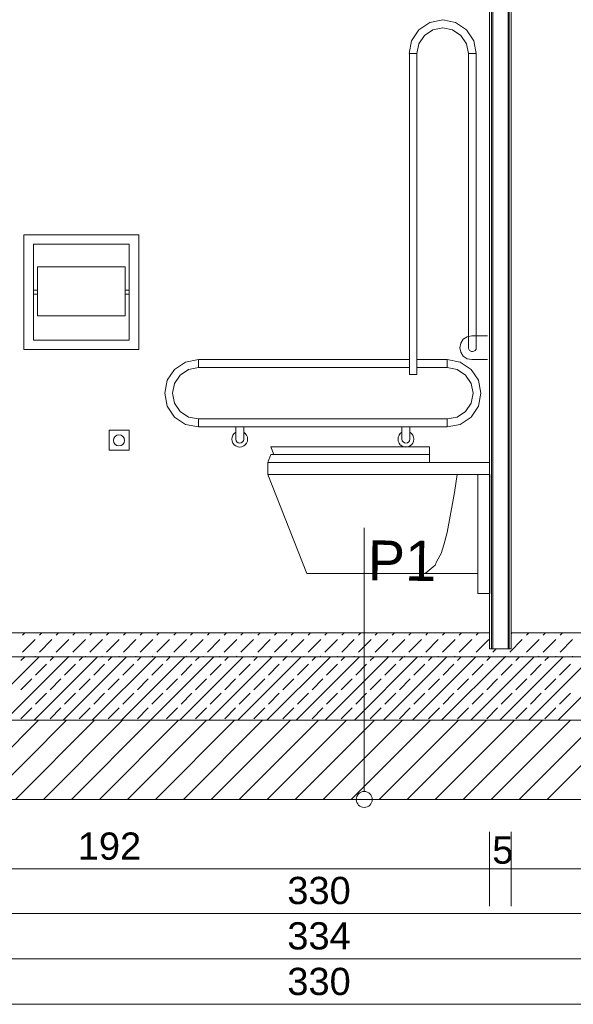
# Model space of a CAD drawing. Header units: metres. Extents: x 5507784 to 5508297, y 5948658 to 5948992.
# Tile 33 of 98: x 5507983.47 to 5507984.84, y 5948933.05 to 5948935.49. Entities that reach past the tile are written whole.
import ezdxf

# ---------------------------------------------------------------- set-up
doc = ezdxf.new("R2010")
doc.units = ezdxf.units.M
doc.layers.add('PDF__HELP_SO', color=7, linetype='CONTINUOUS', true_color=0xaaaaaa)
doc.layers.add('PDF_Konstrukcja - Ściany zew_Nr_pióra__107', color=7, linetype='CONTINUOUS', true_color=0xbfbfbf)
for name, color, linetype in [('PDF_Text', 5, 'CONTINUOUS'), ('PDF_Wymiarowanie - Ogólne', 5, 'CONTINUOUS'), ('PDF_ZWYKŁA_Nr_Pióra__1', 7, 'CONTINUOUS')]:
    doc.layers.add(name, color=color, linetype=linetype)
doc.styles.add('PDF Arial', font='arial.ttf')

msp = doc.modelspace()

# ---------------------------------------------------------------- linework, layer by layer
at = {"layer": 'PDF__HELP_SO', "lineweight": 13}
msp.add_lwpolyline([(5507984.6016, 5948935.4067), (5507984.6016, 5948934.6763, -0.414), (5507984.5918, 5948934.6665, -0.41475), (5507984.582, 5948934.6764), (5507984.582, 5948935.4067), (5507984.5827, 5948935.4067), (5507984.5848, 5948935.4067), (5507984.588, 5948935.4067), (5507984.5918, 5948935.4067), (5507984.5956, 5948935.4067), (5507984.5987, 5948935.4067), (5507984.6009, 5948935.4067), (5507984.6016, 5948935.4067), (5507984.5953, 5948935.4387), (5507984.5771, 5948935.4658), (5507984.55, 5948935.484), (5507984.518, 5948935.4903), (5507984.486, 5948935.484), (5507984.4588, 5948935.4658), (5507984.4407, 5948935.4387), (5507984.4343, 5948935.4067), (5507984.4351, 5948935.4067), (5507984.4351, 5948934.6094), (5507984.454, 5948934.6094), (5507984.454, 5948935.4067)], format="xyb", dxfattribs=at)
for points in [[(5507984.582, 5948935.4067), (5507984.5771, 5948935.4312), (5507984.5632, 5948935.4519), (5507984.5424, 5948935.4658), (5507984.518, 5948935.4707), (5507984.4935, 5948935.4658), (5507984.4727, 5948935.4519), (5507984.4589, 5948935.4312), (5507984.454, 5948935.4067), (5507984.4532, 5948935.4067), (5507984.4511, 5948935.4067), (5507984.4479, 5948935.4067), (5507984.4442, 5948935.4067), (5507984.4404, 5948935.4067), (5507984.4372, 5948935.4067), (5507984.4351, 5948935.4067)], [(5507983.5103, 5948934.819), (5507983.5005, 5948934.819)], [(5507983.5103, 5948934.8092), (5507983.5005, 5948934.8092)], [(5507983.7386, 5948934.819), (5507983.7288, 5948934.819)], [(5507983.7386, 5948934.8092), (5507983.7288, 5948934.8092)], [(5507984.6295, 5948934.7059), (5507984.5901, 5948934.7059), (5507984.5788, 5948934.7036), (5507984.5692, 5948934.6972), (5507984.5628, 5948934.6876), (5507984.5606, 5948934.6763), (5507984.5628, 5948934.665), (5507984.5692, 5948934.6555), (5507984.5788, 5948934.649), (5507984.5901, 5948934.6468), (5507984.6295, 5948934.6468)], [(5507984.4351, 5948934.6271), (5507983.9104, 5948934.6271), (5507983.9104, 5948934.6279), (5507983.9104, 5948934.63), (5507983.9104, 5948934.6332), (5507983.9104, 5948934.637), (5507983.9104, 5948934.6407), (5507983.9104, 5948934.6439), (5507983.9104, 5948934.646), (5507983.9104, 5948934.6468), (5507983.8784, 5948934.6404), (5507983.8513, 5948934.6223), (5507983.8331, 5948934.5952), (5507983.8268, 5948934.5631), (5507983.8331, 5948934.5311), (5507983.8513, 5948934.504), (5507983.8784, 5948934.4859), (5507983.9104, 5948934.4795), (5507983.9104, 5948934.4802), (5507983.9104, 5948934.4824), (5507983.9104, 5948934.4856), (5507983.9104, 5948934.4893), (5507983.9104, 5948934.4931), (5507983.9104, 5948934.4963), (5507983.9104, 5948934.4984), (5507983.9104, 5948934.4992), (5507983.8859, 5948934.504), (5507983.8652, 5948934.5179), (5507983.8513, 5948934.5386), (5507983.8464, 5948934.5631), (5507983.8513, 5948934.5876), (5507983.8652, 5948934.6084), (5507983.8859, 5948934.6222), (5507983.9104, 5948934.6271)], [(5507984.454, 5948934.6468), (5507984.5294, 5948934.6468), (5507984.5614, 5948934.6404), (5507984.5885, 5948934.6223), (5507984.6067, 5948934.5952), (5507984.613, 5948934.5631), (5507984.6067, 5948934.5311), (5507984.5885, 5948934.504), (5507984.5614, 5948934.4859), (5507984.5294, 5948934.4795), (5507983.9104, 5948934.4795)], [(5507984.4351, 5948934.6468), (5507983.9104, 5948934.6468)], [(5507984.5294, 5948934.6468), (5507984.5294, 5948934.646), (5507984.5294, 5948934.6439), (5507984.5294, 5948934.6407), (5507984.5294, 5948934.637), (5507984.5294, 5948934.6332), (5507984.5294, 5948934.63), (5507984.5294, 5948934.6279), (5507984.5294, 5948934.6271), (5507984.5539, 5948934.6222), (5507984.5746, 5948934.6084), (5507984.5885, 5948934.5876), (5507984.5934, 5948934.5631), (5507984.5885, 5948934.5386), (5507984.5746, 5948934.5179), (5507984.5539, 5948934.504), (5507984.5294, 5948934.4992), (5507984.5294, 5948934.4984), (5507984.5294, 5948934.4963), (5507984.5294, 5948934.4931), (5507984.5294, 5948934.4893), (5507984.5294, 5948934.4856), (5507984.5294, 5948934.4824), (5507984.5294, 5948934.4802), (5507984.5294, 5948934.4795)], [(5507984.5294, 5948934.6271), (5507984.454, 5948934.6271)], [(5507984.5294, 5948934.4992), (5507983.9104, 5948934.4992)], [(5507984.0034, 5948934.4661), (5507983.9993, 5948934.463), (5507983.9962, 5948934.4589), (5507983.9942, 5948934.4542), (5507983.9936, 5948934.4491), (5507983.9942, 5948934.444), (5507983.9962, 5948934.4393), (5507983.9993, 5948934.4352), (5507984.0034, 5948934.4321), (5507984.0082, 5948934.4301), (5507984.0133, 5948934.4294), (5507984.0184, 5948934.4301), (5507984.0231, 5948934.4321), (5507984.0272, 5948934.4352), (5507984.0303, 5948934.4393), (5507984.0323, 5948934.444), (5507984.0329, 5948934.4491), (5507984.0323, 5948934.4542), (5507984.0303, 5948934.4589), (5507984.0272, 5948934.463), (5507984.0231, 5948934.4661)], [(5507984.0034, 5948934.4795), (5507984.0034, 5948934.4635), (5507984.0034, 5948934.4528), (5507984.0034, 5948934.4491), (5507984.0042, 5948934.4453), (5507984.0063, 5948934.4421), (5507984.0095, 5948934.44), (5507984.0133, 5948934.4393), (5507984.017, 5948934.44), (5507984.0202, 5948934.4421), (5507984.0223, 5948934.4453), (5507984.0231, 5948934.4491), (5507984.0231, 5948934.4528), (5507984.0231, 5948934.4635), (5507984.0231, 5948934.4795)], [(5507984.4364, 5948934.4661), (5507984.4405, 5948934.463), (5507984.4436, 5948934.4589), (5507984.4456, 5948934.4542), (5507984.4462, 5948934.4491), (5507984.4456, 5948934.444), (5507984.4436, 5948934.4393), (5507984.4405, 5948934.4352), (5507984.4364, 5948934.4321), (5507984.4316, 5948934.4301), (5507984.4265, 5948934.4294), (5507984.4214, 5948934.4301), (5507984.4167, 5948934.4321), (5507984.4126, 5948934.4352), (5507984.4095, 5948934.4393), (5507984.4075, 5948934.444), (5507984.4069, 5948934.4491), (5507984.4075, 5948934.4542), (5507984.4095, 5948934.4589), (5507984.4126, 5948934.463), (5507984.4167, 5948934.4661)], [(5507984.4364, 5948934.4795), (5507984.4364, 5948934.4635), (5507984.4364, 5948934.4528), (5507984.4364, 5948934.4491), (5507984.4356, 5948934.4453), (5507984.4335, 5948934.4421), (5507984.4303, 5948934.44), (5507984.4265, 5948934.4393), (5507984.4228, 5948934.44), (5507984.4196, 5948934.4421), (5507984.4174, 5948934.4453), (5507984.4167, 5948934.4491), (5507984.4167, 5948934.4528), (5507984.4167, 5948934.4635), (5507984.4167, 5948934.4795)], [(5507984.6344, 5948934.3614), (5507984.6344, 5948934.3909), (5507984.3326, 5948934.3909), (5507984.2916, 5948934.3909), (5507984.2507, 5948934.3909), (5507984.2109, 5948934.3909), (5507984.1729, 5948934.3909), (5507984.136, 5948934.3909), (5507984.1074, 5948934.3909), (5507984.0894, 5948934.3909), (5507984.0832, 5948934.3909), (5507984.091, 5948934.4106), (5507984.0969, 5948934.4106), (5507984.1141, 5948934.4106), (5507984.1412, 5948934.4106), (5507984.1763, 5948934.4106), (5507984.2133, 5948934.4106), (5507984.2521, 5948934.4106), (5507984.2918, 5948934.4106), (5507984.3318, 5948934.4106), (5507984.3736, 5948934.4106), (5507984.4143, 5948934.4106), (5507984.4534, 5948934.4106), (5507984.4854, 5948934.4106), (5507984.4854, 5948934.3909)], [(5507984.4854, 5948934.4106), (5507984.4854, 5948934.4303), (5507984.4534, 5948934.4303), (5507984.4143, 5948934.4303), (5507984.3736, 5948934.4303), (5507984.3318, 5948934.4303), (5507984.2918, 5948934.4303), (5507984.2521, 5948934.4303), (5507984.2133, 5948934.4303), (5507984.1763, 5948934.4303), (5507984.1412, 5948934.4303), (5507984.1141, 5948934.4303), (5507984.0969, 5948934.4303), (5507984.091, 5948934.4303), (5507984.0979, 5948934.4106)], [(5507984.6055, 5948934.1153), (5507984.4741, 5948934.1153), (5507984.4578, 5948934.1153), (5507984.413, 5948934.1153), (5507984.3678, 5948934.1153), (5507984.3223, 5948934.1153), (5507984.295, 5948934.1153), (5507984.2678, 5948934.1153), (5507984.2412, 5948934.1153), (5507984.216, 5948934.1153), (5507984.2012, 5948934.1153), (5507984.1898, 5948934.1153), (5507984.1826, 5948934.1153), (5507984.1801, 5948934.1153), (5507984.0832, 5948934.3614), (5507984.0832, 5948934.3909)], [(5507984.6055, 5948934.3614), (5507984.6055, 5948934.0661), (5507984.6349, 5948934.0661), (5507984.6349, 5948934.3614), (5507984.6339, 5948934.3614), (5507984.3326, 5948934.3614), (5507984.2916, 5948934.3614), (5507984.2507, 5948934.3614), (5507984.2109, 5948934.3614), (5507984.1729, 5948934.3614), (5507984.136, 5948934.3614), (5507984.1074, 5948934.3614), (5507984.0894, 5948934.3614), (5507984.0832, 5948934.3614)], [(5507984.4741, 5948934.1153), (5507984.4996, 5948934.1363), (5507984.5036, 5948934.1457), (5507984.5145, 5948934.165), (5507984.5206, 5948934.187), (5507984.529, 5948934.2171), (5507984.5444, 5948934.2983), (5507984.5475, 5948934.3162), (5507984.5541, 5948934.3614)]]:
    msp.add_lwpolyline(points, dxfattribs=at)
for points in [[(5507983.7623, 5948934.8215), (5507983.7623, 5948934.8067), (5507983.7623, 5948934.6714), (5507983.4768, 5948934.6714), (5507983.4768, 5948934.8067), (5507983.4768, 5948934.8215), (5507983.4768, 5948934.9568), (5507983.7623, 5948934.9568)], [(5507983.7386, 5948934.695), (5507983.7386, 5948934.8092), (5507983.7386, 5948934.9332), (5507983.5005, 5948934.9332), (5507983.5005, 5948934.8092), (5507983.5005, 5948934.695)], [(5507983.7288, 5948934.7571), (5507983.7288, 5948934.763), (5507983.7288, 5948934.7724), (5507983.7288, 5948934.7846), (5507983.7288, 5948934.7988), (5507983.7288, 5948934.8141), (5507983.7288, 5948934.8304), (5507983.7288, 5948934.8456), (5507983.7288, 5948934.8587), (5507983.7288, 5948934.8687), (5507983.7288, 5948934.875), (5507983.7288, 5948934.8771), (5507983.5103, 5948934.8771), (5507983.5103, 5948934.875), (5507983.5103, 5948934.8687), (5507983.5103, 5948934.8587), (5507983.5103, 5948934.8456), (5507983.5103, 5948934.8304), (5507983.5103, 5948934.8141), (5507983.5103, 5948934.7988), (5507983.5103, 5948934.7846), (5507983.5103, 5948934.7724), (5507983.5103, 5948934.763), (5507983.5103, 5948934.7571), (5507983.5103, 5948934.7551), (5507983.7288, 5948934.7551)], [(5507983.7388, 5948934.4716), (5507983.6889, 5948934.4716), (5507983.6889, 5948934.4217), (5507983.7388, 5948934.4217)]]:
    msp.add_lwpolyline(points, close=True, dxfattribs=at)
msp.add_circle((5507983.7131, 5948934.4459), 0.0138, dxfattribs=at)
for points in [[(5507984.582, 5948934.6763), (5507984.582, 5948934.6763), (5507984.582, 5948934.6763), (5507984.582, 5948934.6764)], [(5507984.6016, 5948934.6764), (5507984.6016, 5948934.6763), (5507984.6016, 5948934.6763), (5507984.6016, 5948934.6763)]]:
    msp.add_open_spline(points, degree=3, dxfattribs=at)
at = {"layer": 'PDF_Konstrukcja - Ściany zew_Nr_pióra__107', "lineweight": 0}
for points in [[(5507983.4792, 5948933.9677), (5507983.4735, 5948933.9619)], [(5507983.5048, 5948933.9515), (5507983.4735, 5948933.9202)], [(5507983.521, 5948933.9677), (5507983.5152, 5948933.9619)], [(5507983.5465, 5948933.9515), (5507983.5152, 5948933.9202)], [(5507983.5627, 5948933.9677), (5507983.557, 5948933.9619)], [(5507983.5883, 5948933.9515), (5507983.557, 5948933.9202)], [(5507983.6045, 5948933.9677), (5507983.5987, 5948933.9619)], [(5507983.6301, 5948933.9515), (5507983.5987, 5948933.9202)], [(5507983.6462, 5948933.9677), (5507983.6405, 5948933.9619)], [(5507983.6718, 5948933.9515), (5507983.6405, 5948933.9202)], [(5507983.688, 5948933.9677), (5507983.6823, 5948933.9619)], [(5507983.7136, 5948933.9515), (5507983.6823, 5948933.9202)], [(5507983.7298, 5948933.9677), (5507983.724, 5948933.9619)], [(5507983.7553, 5948933.9515), (5507983.724, 5948933.9202)], [(5507983.7715, 5948933.9677), (5507983.7658, 5948933.9619)], [(5507983.7971, 5948933.9515), (5507983.7658, 5948933.9202)], [(5507983.8133, 5948933.9677), (5507983.8075, 5948933.9619)], [(5507983.8388, 5948933.9515), (5507983.8075, 5948933.9202)], [(5507983.855, 5948933.9677), (5507983.8493, 5948933.9619)], [(5507983.8806, 5948933.9515), (5507983.8493, 5948933.9202)], [(5507983.8968, 5948933.9677), (5507983.891, 5948933.9619)], [(5507983.9224, 5948933.9515), (5507983.891, 5948933.9202)], [(5507983.9385, 5948933.9677), (5507983.9328, 5948933.9619)], [(5507983.9641, 5948933.9515), (5507983.9328, 5948933.9202)], [(5507983.9803, 5948933.9677), (5507983.9746, 5948933.9619)], [(5507984.0059, 5948933.9515), (5507983.9746, 5948933.9202)], [(5507984.0221, 5948933.9677), (5507984.0163, 5948933.9619)], [(5507984.0476, 5948933.9515), (5507984.0163, 5948933.9202)], [(5507984.0638, 5948933.9677), (5507984.0581, 5948933.9619)], [(5507984.0894, 5948933.9515), (5507984.0581, 5948933.9202)], [(5507984.1056, 5948933.9677), (5507984.0998, 5948933.9619)], [(5507984.1312, 5948933.9515), (5507984.0998, 5948933.9202)], [(5507984.1473, 5948933.9677), (5507984.1416, 5948933.9619)], [(5507984.1729, 5948933.9515), (5507984.1416, 5948933.9202)], [(5507984.1891, 5948933.9677), (5507984.1834, 5948933.9619)], [(5507984.2147, 5948933.9515), (5507984.1834, 5948933.9202)], [(5507984.2309, 5948933.9677), (5507984.2251, 5948933.9619)], [(5507984.2564, 5948933.9515), (5507984.2251, 5948933.9202)], [(5507984.2726, 5948933.9677), (5507984.2669, 5948933.9619)], [(5507984.2982, 5948933.9515), (5507984.2669, 5948933.9202)], [(5507984.3144, 5948933.9677), (5507984.3086, 5948933.9619)], [(5507984.3399, 5948933.9515), (5507984.3086, 5948933.9202)], [(5507984.3561, 5948933.9677), (5507984.3504, 5948933.9619)], [(5507984.3817, 5948933.9515), (5507984.3504, 5948933.9202)], [(5507984.3979, 5948933.9677), (5507984.3922, 5948933.9619)], [(5507984.4235, 5948933.9515), (5507984.3922, 5948933.9202)], [(5507984.4397, 5948933.9677), (5507984.4339, 5948933.9619)], [(5507984.4652, 5948933.9515), (5507984.4339, 5948933.9202)], [(5507984.4814, 5948933.9677), (5507984.4757, 5948933.9619)], [(5507984.507, 5948933.9515), (5507984.4757, 5948933.9202)], [(5507984.5232, 5948933.9677), (5507984.5174, 5948933.9619)], [(5507984.5487, 5948933.9515), (5507984.5174, 5948933.9202)], [(5507984.5649, 5948933.9677), (5507984.5592, 5948933.9619)], [(5507984.5905, 5948933.9515), (5507984.5592, 5948933.9202)], [(5507984.6067, 5948933.9677), (5507984.6009, 5948933.9619)], [(5507984.6323, 5948933.9515), (5507984.6009, 5948933.9202)], [(5507984.7158, 5948933.9515), (5507984.6845, 5948933.9202)], [(5507984.6902, 5948933.9677), (5507984.688, 5948933.9655)], [(5507984.732, 5948933.9677), (5507984.7262, 5948933.9619)], [(5507984.7575, 5948933.9515), (5507984.7262, 5948933.9202)], [(5507984.7737, 5948933.9677), (5507984.768, 5948933.9619)], [(5507984.7993, 5948933.9515), (5507984.768, 5948933.9202)], [(5507984.8155, 5948933.9677), (5507984.8097, 5948933.9619)], [(5507984.8411, 5948933.9515), (5507984.8097, 5948933.9202)], [(5507984.6508, 5948933.9283), (5507984.6427, 5948933.9202)], [(5507983.5148, 5948933.9086), (5507983.3573, 5948933.7511)], [(5507983.5872, 5948933.9086), (5507983.4297, 5948933.7511)], [(5507983.4786, 5948933.9086), (5507983.4693, 5948933.8993)], [(5507983.6596, 5948933.9086), (5507983.5021, 5948933.7511)], [(5507983.5048, 5948933.9097), (5507983.5037, 5948933.9086)], [(5507983.551, 5948933.9086), (5507983.5417, 5948933.8993)], [(5507983.5465, 5948933.9097), (5507983.5454, 5948933.9086)], [(5507983.7319, 5948933.9086), (5507983.5745, 5948933.7511)], [(5507983.5883, 5948933.9097), (5507983.5872, 5948933.9086)], [(5507983.9491, 5948933.9086), (5507983.7916, 5948933.7511), (5507983.5948, 5948933.5543)], [(5507983.6234, 5948933.9086), (5507983.614, 5948933.8993)], [(5507983.6301, 5948933.9097), (5507983.6289, 5948933.9086)], [(5507983.8043, 5948933.9086), (5507983.6468, 5948933.7511)], [(5507983.6718, 5948933.9097), (5507983.6707, 5948933.9086)], [(5507983.6957, 5948933.9086), (5507983.6864, 5948933.8993)], [(5507983.7136, 5948933.9097), (5507983.7124, 5948933.9086)], [(5507983.8767, 5948933.9086), (5507983.7192, 5948933.7511)], [(5507983.7553, 5948933.9097), (5507983.7542, 5948933.9086)], [(5507983.7681, 5948933.9086), (5507983.7588, 5948933.8993)], [(5507983.7971, 5948933.9097), (5507983.796, 5948933.9086)], [(5507983.8405, 5948933.9086), (5507983.8312, 5948933.8993)], [(5507983.8388, 5948933.9097), (5507983.8377, 5948933.9086)], [(5507984.0215, 5948933.9086), (5507983.864, 5948933.7511)], [(5507983.8806, 5948933.9097), (5507983.8795, 5948933.9086)], [(5507983.9129, 5948933.9086), (5507983.9036, 5948933.8993)], [(5507983.9224, 5948933.9097), (5507983.9212, 5948933.9086)], [(5507984.0938, 5948933.9086), (5507983.9364, 5948933.7511)], [(5507983.9641, 5948933.9097), (5507983.963, 5948933.9086)], [(5507983.9853, 5948933.9086), (5507983.976, 5948933.8993)], [(5507984.0059, 5948933.9097), (5507984.0048, 5948933.9086)], [(5507984.1662, 5948933.9086), (5507984.0087, 5948933.7511)], [(5507984.0476, 5948933.9097), (5507984.0465, 5948933.9086)], [(5507984.0576, 5948933.9086), (5507984.0483, 5948933.8993)], [(5507984.2386, 5948933.9086), (5507984.0811, 5948933.7511)], [(5507984.0894, 5948933.9097), (5507984.0883, 5948933.9086)], [(5507984.13, 5948933.9086), (5507984.1207, 5948933.8993)], [(5507984.1312, 5948933.9097), (5507984.13, 5948933.9086)], [(5507984.311, 5948933.9086), (5507984.1535, 5948933.7511)], [(5507984.1729, 5948933.9097), (5507984.1718, 5948933.9086)], [(5507984.2024, 5948933.9086), (5507984.1931, 5948933.8993)], [(5507984.2147, 5948933.9097), (5507984.2136, 5948933.9086)], [(5507984.3834, 5948933.9086), (5507984.2259, 5948933.7511)], [(5507984.2564, 5948933.9097), (5507984.2553, 5948933.9086)], [(5507984.2748, 5948933.9086), (5507984.2655, 5948933.8993)], [(5507984.2982, 5948933.9097), (5507984.2971, 5948933.9086)], [(5507984.4557, 5948933.9086), (5507984.2983, 5948933.7511)], [(5507984.3472, 5948933.9086), (5507984.3378, 5948933.8993)], [(5507984.3399, 5948933.9097), (5507984.3388, 5948933.9086)], [(5507984.5281, 5948933.9086), (5507984.3706, 5948933.7511)], [(5507984.3817, 5948933.9097), (5507984.3806, 5948933.9086)], [(5507984.4196, 5948933.9086), (5507984.4102, 5948933.8993)], [(5507984.4235, 5948933.9097), (5507984.4223, 5948933.9086)], [(5507984.6005, 5948933.9086), (5507984.443, 5948933.7511)], [(5507984.4652, 5948933.9097), (5507984.4641, 5948933.9086)], [(5507984.4919, 5948933.9086), (5507984.4826, 5948933.8993)], [(5507984.507, 5948933.9097), (5507984.5059, 5948933.9086)], [(5507984.6729, 5948933.9086), (5507984.5154, 5948933.7511)], [(5507984.5487, 5948933.9097), (5507984.5476, 5948933.9086)], [(5507984.5643, 5948933.9086), (5507984.555, 5948933.8993)], [(5507984.7453, 5948933.9086), (5507984.5878, 5948933.7511)], [(5507984.5905, 5948933.9097), (5507984.5894, 5948933.9086)], [(5507984.6367, 5948933.9086), (5507984.6274, 5948933.8993)], [(5507984.6323, 5948933.9097), (5507984.6311, 5948933.9086)], [(5507984.8176, 5948933.9086), (5507984.6602, 5948933.7511)], [(5507984.674, 5948933.9097), (5507984.6729, 5948933.9086)], [(5507984.7091, 5948933.9086), (5507984.6998, 5948933.8993)], [(5507984.7158, 5948933.9097), (5507984.7147, 5948933.9086)], [(5507984.89, 5948933.9086), (5507984.7325, 5948933.7511)], [(5507984.7575, 5948933.9097), (5507984.7564, 5948933.9086)], [(5507984.7815, 5948933.9086), (5507984.7721, 5948933.8993)], [(5507984.7993, 5948933.9097), (5507984.7982, 5948933.9086)], [(5507984.9624, 5948933.9086), (5507984.8049, 5948933.7511)], [(5507984.8411, 5948933.9097), (5507984.8399, 5948933.9086)], [(5507983.5326, 5948933.8902), (5507983.5055, 5948933.8631)], [(5507983.605, 5948933.8902), (5507983.5778, 5948933.8631)], [(5507983.6774, 5948933.8902), (5507983.6502, 5948933.8631)], [(5507983.7498, 5948933.8902), (5507983.7226, 5948933.8631)], [(5507983.8221, 5948933.8902), (5507983.795, 5948933.8631)], [(5507983.8945, 5948933.8902), (5507983.8674, 5948933.8631)], [(5507983.9669, 5948933.8902), (5507983.9398, 5948933.8631)], [(5507984.0393, 5948933.8902), (5507984.0121, 5948933.8631)], [(5507984.1117, 5948933.8902), (5507984.0845, 5948933.8631)], [(5507984.184, 5948933.8902), (5507984.1569, 5948933.8631)], [(5507984.2564, 5948933.8902), (5507984.2293, 5948933.8631)], [(5507984.3288, 5948933.8902), (5507984.3017, 5948933.8631)], [(5507984.4012, 5948933.8902), (5507984.374, 5948933.8631)], [(5507984.4736, 5948933.8902), (5507984.4464, 5948933.8631)], [(5507984.546, 5948933.8902), (5507984.5188, 5948933.8631)], [(5507984.6183, 5948933.8902), (5507984.5912, 5948933.8631)], [(5507984.6907, 5948933.8902), (5507984.6636, 5948933.8631)], [(5507984.7631, 5948933.8902), (5507984.736, 5948933.8631)], [(5507984.8355, 5948933.8902), (5507984.8083, 5948933.8631)], [(5507983.4964, 5948933.8541), (5507983.4693, 5948933.8269)], [(5507983.5688, 5948933.8541), (5507983.5417, 5948933.8269)], [(5507983.6412, 5948933.8541), (5507983.614, 5948933.8269)], [(5507983.7136, 5948933.8541), (5507983.6864, 5948933.8269)], [(5507983.786, 5948933.8541), (5507983.7588, 5948933.8269)], [(5507983.8583, 5948933.8541), (5507983.8312, 5948933.8269)], [(5507983.9307, 5948933.8541), (5507983.9036, 5948933.8269)], [(5507984.0031, 5948933.8541), (5507983.976, 5948933.8269)], [(5507984.0755, 5948933.8541), (5507984.0483, 5948933.8269)], [(5507984.1478, 5948933.8541), (5507984.1207, 5948933.8269)], [(5507984.2202, 5948933.8541), (5507984.1931, 5948933.8269)], [(5507984.2926, 5948933.8541), (5507984.2655, 5948933.8269)], [(5507984.365, 5948933.8541), (5507984.3378, 5948933.8269)], [(5507984.4374, 5948933.8541), (5507984.4102, 5948933.8269)], [(5507984.5098, 5948933.8541), (5507984.4826, 5948933.8269)], [(5507984.5821, 5948933.8541), (5507984.555, 5948933.8269)], [(5507984.6545, 5948933.8541), (5507984.6274, 5948933.8269)], [(5507984.7269, 5948933.8541), (5507984.6998, 5948933.8269)], [(5507984.7993, 5948933.8541), (5507984.7721, 5948933.8269)], [(5507983.5326, 5948933.8179), (5507983.5055, 5948933.7907)], [(5507983.605, 5948933.8179), (5507983.5778, 5948933.7907)], [(5507983.6774, 5948933.8179), (5507983.6502, 5948933.7907)], [(5507983.7498, 5948933.8179), (5507983.7226, 5948933.7907)], [(5507983.8221, 5948933.8179), (5507983.795, 5948933.7907)], [(5507983.8945, 5948933.8179), (5507983.8674, 5948933.7907)], [(5507983.9669, 5948933.8179), (5507983.9398, 5948933.7907)], [(5507984.0393, 5948933.8179), (5507984.0121, 5948933.7907)], [(5507984.1117, 5948933.8179), (5507984.0845, 5948933.7907)], [(5507984.184, 5948933.8179), (5507984.1569, 5948933.7907)], [(5507984.2564, 5948933.8179), (5507984.2293, 5948933.7907)], [(5507984.3288, 5948933.8179), (5507984.3017, 5948933.7907)], [(5507984.4012, 5948933.8179), (5507984.374, 5948933.7907)], [(5507984.4736, 5948933.8179), (5507984.4464, 5948933.7907)], [(5507984.546, 5948933.8179), (5507984.5188, 5948933.7907)], [(5507984.6183, 5948933.8179), (5507984.5912, 5948933.7907)], [(5507984.6907, 5948933.8179), (5507984.6636, 5948933.7907)], [(5507984.7631, 5948933.8179), (5507984.736, 5948933.7907)], [(5507984.8355, 5948933.8179), (5507984.8083, 5948933.7907)], [(5507983.4964, 5948933.7817), (5507983.4693, 5948933.7545)], [(5507983.5688, 5948933.7817), (5507983.5417, 5948933.7545)], [(5507983.6412, 5948933.7817), (5507983.614, 5948933.7545)], [(5507983.7136, 5948933.7817), (5507983.6864, 5948933.7545)], [(5507983.786, 5948933.7817), (5507983.7588, 5948933.7545)], [(5507983.8583, 5948933.7817), (5507983.8312, 5948933.7545)], [(5507983.9307, 5948933.7817), (5507983.9036, 5948933.7545)], [(5507984.0031, 5948933.7817), (5507983.976, 5948933.7545)], [(5507984.0755, 5948933.7817), (5507984.0483, 5948933.7545)], [(5507984.1478, 5948933.7817), (5507984.1207, 5948933.7545)], [(5507984.2202, 5948933.7817), (5507984.1931, 5948933.7545)], [(5507984.2926, 5948933.7817), (5507984.2655, 5948933.7545)], [(5507984.365, 5948933.7817), (5507984.3378, 5948933.7545)], [(5507984.4374, 5948933.7817), (5507984.4102, 5948933.7545)], [(5507984.5098, 5948933.7817), (5507984.4826, 5948933.7545)], [(5507984.5821, 5948933.7817), (5507984.555, 5948933.7545)], [(5507984.6545, 5948933.7817), (5507984.6274, 5948933.7545)], [(5507984.7269, 5948933.7817), (5507984.6998, 5948933.7545)], [(5507984.7993, 5948933.7817), (5507984.7721, 5948933.7545)], [(5507983.5132, 5948933.7511), (5507983.3164, 5948933.5543)], [(5507983.5828, 5948933.7511), (5507983.386, 5948933.5543)], [(5507983.6524, 5948933.7511), (5507983.4556, 5948933.5543)], [(5507983.722, 5948933.7511), (5507983.5252, 5948933.5543)], [(5507983.8612, 5948933.7511), (5507983.6644, 5948933.5543)], [(5507983.9308, 5948933.7511), (5507983.7339, 5948933.5543)], [(5507984.0004, 5948933.7511), (5507983.8035, 5948933.5543)], [(5507984.07, 5948933.7511), (5507983.8731, 5948933.5543)], [(5507984.1396, 5948933.7511), (5507983.9427, 5948933.5543)], [(5507984.2092, 5948933.7511), (5507984.0123, 5948933.5543)], [(5507984.2788, 5948933.7511), (5507984.0819, 5948933.5543)], [(5507984.3484, 5948933.7511), (5507984.1515, 5948933.5543)], [(5507984.418, 5948933.7511), (5507984.2211, 5948933.5543)], [(5507984.4876, 5948933.7511), (5507984.2907, 5948933.5543)], [(5507984.5572, 5948933.7511), (5507984.3603, 5948933.5543)], [(5507984.6268, 5948933.7511), (5507984.4299, 5948933.5543)], [(5507984.6964, 5948933.7511), (5507984.4995, 5948933.5543)], [(5507984.766, 5948933.7511), (5507984.5691, 5948933.5543)], [(5507984.8356, 5948933.7511), (5507984.6387, 5948933.5543)], [(5507984.9052, 5948933.7511), (5507984.7083, 5948933.5543)], [(5507984.9748, 5948933.7511), (5507984.7779, 5948933.5543)]]:
    msp.add_lwpolyline(points, dxfattribs=at)
at = {"layer": 'PDF_Wymiarowanie - Ogólne', "lineweight": 0}
for points in [[(5507984.6344, 5948933.2892), (5507984.6344, 5948933.4738)], [(5507984.688, 5948933.2892), (5507984.688, 5948933.4738)], [(5507982.5173, 5948933.3815), (5507982.5911, 5948933.3815), (5507982.6108, 5948933.3815), (5507982.7682, 5948933.3815), (5507984.659, 5948933.3815), (5507984.7126, 5948933.3815), (5507985.7013, 5948933.3815), (5507985.8588, 5948933.3815)], [(5507982.5173, 5948933.2713), (5507982.5911, 5948933.2713), (5507982.6108, 5948933.2713), (5507985.8588, 5948933.2713)], [(5507982.5173, 5948933.1586), (5507982.5911, 5948933.1586), (5507985.8293, 5948933.1586), (5507985.9031, 5948933.1586)], [(5507982.3007, 5948933.0454), (5507982.3745, 5948933.0454), (5507982.6108, 5948933.0454), (5507985.8588, 5948933.0454), (5507986.0458, 5948933.0454), (5507986.1196, 5948933.0454)]]:
    msp.add_lwpolyline(points, dxfattribs=at)
at = {"layer": 'PDF_ZWYKŁA_Nr_Pióra__1', "lineweight": 0}
for points in [[(5507984.7846, 5948936.5661), (5507985.8342, 5948936.5858), (5507985.8342, 5948933.7511), (5507982.5861, 5948933.7511), (5507982.5861, 5948936.5858), (5507984.696, 5948936.5661)], [(5507984.688, 5948936.4283), (5507984.688, 5948933.9283), (5507984.6344, 5948933.9283), (5507984.6344, 5948936.4283)], [(5507984.6393, 5948933.9283), (5507984.6393, 5948936.4283)], [(5507984.6423, 5948933.9283), (5507984.6423, 5948936.4283)], [(5507984.6806, 5948933.9283), (5507984.6806, 5948936.4283)], [(5507984.6836, 5948933.9283), (5507984.6836, 5948936.4283)], [(5507984.3229, 5948933.574), (5507984.3229, 5948934.2286)], [(5507982.3499, 5948933.9578), (5507982.3499, 5948933.5543), (5507986.0704, 5948933.5543), (5507986.0704, 5948933.9578)], [(5507982.7436, 5948933.9677), (5507984.6344, 5948933.9677)], [(5507984.688, 5948933.9677), (5507985.6767, 5948933.9677)]]:
    msp.add_lwpolyline(points, dxfattribs=at)
msp.add_lwpolyline([(5507985.6767, 5948936.4283), (5507985.6767, 5948933.9086), (5507982.7436, 5948933.9086), (5507982.7436, 5948936.4283)], close=True, dxfattribs=at)
msp.add_circle((5507984.3229, 5948933.5543), 0.0197, dxfattribs=at)
msp.add_circle((5507984.3229, 5948933.5543), 0.0197, dxfattribs=at)

# ---------------------------------------------------------------- texts
at = {"layer": 'PDF_Text', "color": 7, "insert": (5507984.3313, 5948934.0983), "char_height": 0.09947, "attachment_point": 7, "rotation": 359.5, "style": 'PDF Arial'}
msp.add_mtext('P1', dxfattribs=at)
at = {"layer": 'PDF_Text', "attachment_point": 7, "style": 'PDF Arial'}
for s, insert, char_height in [('192', (5507983.6106, 5948933.4036), 0.06764), ('5', (5507984.6411, 5948933.3937), 0.0676), ('330', (5507984.1317, 5948933.2934), 0.06764), ('334', (5507984.1317, 5948933.1807), 0.06764), ('330', (5507984.1317, 5948933.0675), 0.06764)]:
    msp.add_mtext(s, dxfattribs=dict(at, insert=insert, char_height=char_height))

doc.saveas('drawing.dxf')
